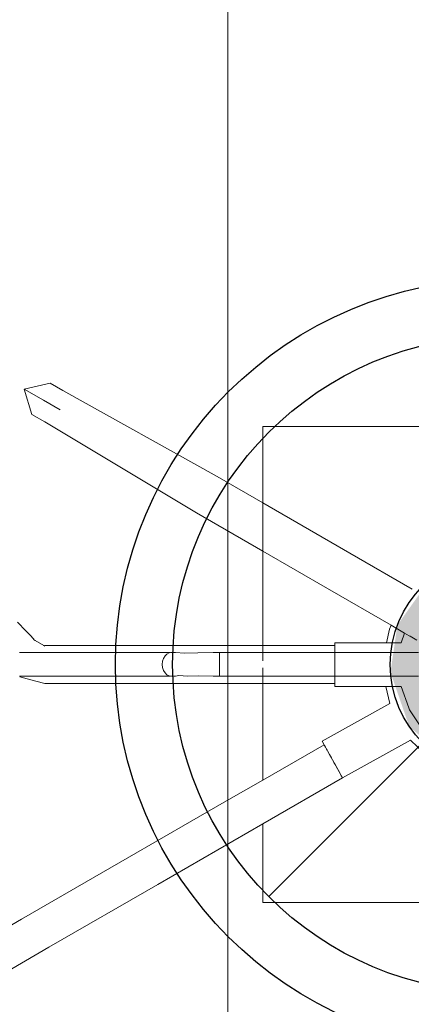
# Model space of a CAD drawing. Header units: millimetres. Extents: x 4477830 to 4478275, y -30323838 to -30323445.
# Tile 36 of 124: x 4477977.465 to 4477977.712, y -30323611.469 to -30323610.849. Entities that reach past the tile are written whole.
import ezdxf

# ---------------------------------------------------------------- set-up
doc = ezdxf.new("R2010")
doc.units = ezdxf.units.MM
doc.layers.add('ELE-SIMB-02', color=2, linetype='Continuous')
doc.layers.add('ELE-SIMB-04', color=4, linetype='Continuous')
doc.layers.add('IFC-Parede-Contorno', color=42, linetype='Continuous', lineweight=5)
doc.layers.add('PR-Captor', color=9, linetype='Continuous', lineweight=18)

msp = doc.modelspace()

# ---------------------------------------------------------------- hatches: boundary and pattern name
at = {"layer": 'ELE-SIMB-02', "linetype": 'Continuous'}
for points in [[(4477977.70288, -30323611.23035), (4477977.76912, -30323611.25385), (4477977.81385, -30323611.20267), (4477977.78739, -30323611.18821), (4477977.7559, -30323611.18651), (4477977.72321, -30323611.20175)], [(4477977.70288, -30323611.23035), (4477977.69851, -30323611.26019), (4477977.71035, -30323611.29426), (4477977.73764, -30323611.31784), (4477977.768, -30323611.32481), (4477977.768, -30323611.25513), (4477977.76912, -30323611.25385)]]:
    msp.add_hatch(color=2, dxfattribs=at).paths.add_polyline_path(points)

# ---------------------------------------------------------------- linework, layer by layer
at = {"layer": 'ELE-SIMB-02'}
msp.add_circle((4477977.768, -30323611.25513), 0.20688, dxfattribs=at)
at = {"layer": 'ELE-SIMB-04', "color": 4}
msp.add_line((4477977.768, -30323611.25513), (4477977.62171, -30323611.40142), dxfattribs=at)
for radius in [0.24288, 0.06968]:
    msp.add_circle((4477977.768, -30323611.25513), radius, dxfattribs=at)
at = {"layer": 'IFC-Parede-Contorno', "color": 8, "lineweight": 5}
msp.add_line((4477977.59596, -30323624.00398), (4477977.59596, -30323609.38779), dxfattribs=at)
at = {"layer": 'PR-Captor', "color": 5}
for p, q in [((4477977.48386, -30323611.07789), (4477977.46762, -30323611.08171)), ((4477977.49194, -30323611.08256), (4477977.48386, -30323611.07789)), ((4477977.47966, -30323611.08865), (4477977.46762, -30323611.08171)), ((4477977.46762, -30323611.08171), (4477977.47244, -30323611.09768)), ((4477977.58931, -30323611.13675), (4477977.49194, -30323611.08256)), ((4477977.49026, -30323611.09478), (4477977.47966, -30323611.08865)), ((4477977.47244, -30323611.09768), (4477977.48052, -30323611.10234)), ((4477977.48052, -30323611.10234), (4477977.57613, -30323611.15957)), ((4477977.618, -30323611.10513), (4477977.618, -30323611.15732)), ((4477977.67031, -30323611.10513), (4477977.618, -30323611.10513)), ((4477977.72786, -30323611.10513), (4477977.67031, -30323611.10513)), ((4477977.618, -30323611.15335), (4477977.58931, -30323611.13675)), ((4477977.67284, -30323611.18509), (4477977.618, -30323611.15335)), ((4477977.57613, -30323611.15957), (4477977.618, -30323611.18374)), ((4477977.618, -30323611.15732), (4477977.618, -30323611.21494)), ((4477977.618, -30323611.18374), (4477977.65888, -30323611.20734)), ((4477977.71219, -30323611.20777), (4477977.67284, -30323611.18509)), ((4477977.65888, -30323611.20734), (4477977.69894, -30323611.23047)), ((4477977.618, -30323611.21494), (4477977.618, -30323611.23512)), ((4477977.46854, -30323611.23393), (4477977.46338, -30323611.22861)), ((4477977.47113, -30323611.23658), (4477977.46854, -30323611.23393)), ((4477977.618, -30323611.23512), (4477977.618, -30323611.2359)), ((4477977.618, -30323611.2359), (4477977.618, -30323611.23607)), ((4477977.618, -30323611.23607), (4477977.618, -30323611.23732)), ((4477977.69796, -30323611.23284), (4477977.69601, -30323611.24157)), ((4477977.69894, -30323611.23047), (4477977.69796, -30323611.23284)), ((4477977.69894, -30323611.23047), (4477977.70739, -30323611.23534)), ((4477977.70739, -30323611.23534), (4477977.70521, -30323611.24157)), ((4477977.70739, -30323611.23534), (4477977.71037, -30323611.23707)), ((4477977.47371, -30323611.23924), (4477977.47113, -30323611.23658)), ((4477977.47458, -30323611.24014), (4477977.47335, -30323611.23944)), ((4477977.47985, -30323611.24313), (4477977.47458, -30323611.24014)), ((4477977.618, -30323611.23732), (4477977.618, -30323611.25281)), ((4477977.66332, -30323611.24157), (4477977.66332, -30323611.24313)), ((4477977.69601, -30323611.24157), (4477977.66332, -30323611.24157)), ((4477977.70521, -30323611.24157), (4477977.69601, -30323611.24157)), ((4477977.71037, -30323611.23707), (4477977.71067, -30323611.23724)), ((4477977.71067, -30323611.23724), (4477977.71095, -30323611.2374)), ((4477977.71095, -30323611.2374), (4477977.71519, -30323611.23985)), ((4477977.55856, -30323611.24767), (4477977.46464, -30323611.24767)), ((4477977.48057, -30323611.24354), (4477977.47985, -30323611.24313)), ((4477977.618, -30323611.24313), (4477977.48057, -30323611.24313)), ((4477977.55757, -30323611.24863), (4477977.55635, -30323611.24983)), ((4477977.559, -30323611.24788), (4477977.55757, -30323611.24863)), ((4477977.5594, -30323611.24767), (4477977.55856, -30323611.24767)), ((4477977.56029, -30323611.24767), (4477977.559, -30323611.24788)), ((4477977.55991, -30323611.24767), (4477977.5594, -30323611.24767)), ((4477977.56053, -30323611.24763), (4477977.56029, -30323611.24767)), ((4477977.56299, -30323611.24763), (4477977.56053, -30323611.24763)), ((4477977.56862, -30323611.24798), (4477977.56299, -30323611.24763)), ((4477977.57704, -30323611.24794), (4477977.56862, -30323611.24798)), ((4477977.58663, -30323611.24763), (4477977.57704, -30323611.24794)), ((4477977.59063, -30323611.24763), (4477977.58663, -30323611.24763)), ((4477977.59063, -30323611.24767), (4477977.59063, -30323611.24763)), ((4477977.618, -30323611.24767), (4477977.59063, -30323611.24767)), ((4477977.59063, -30323611.24767), (4477977.59063, -30323611.24863)), ((4477977.59063, -30323611.24788), (4477977.59063, -30323611.24767)), ((4477977.59063, -30323611.24863), (4477977.59063, -30323611.24788)), ((4477977.59063, -30323611.24863), (4477977.59063, -30323611.25072)), ((4477977.59063, -30323611.24983), (4477977.59063, -30323611.24863)), ((4477977.66332, -30323611.24313), (4477977.618, -30323611.24313)), ((4477977.66332, -30323611.24767), (4477977.618, -30323611.24767)), ((4477977.66332, -30323611.24313), (4477977.66332, -30323611.24767)), ((4477977.66332, -30323611.24354), (4477977.66332, -30323611.24313)), ((4477977.66332, -30323611.24474), (4477977.66332, -30323611.24354)), ((4477977.66332, -30323611.24664), (4477977.66332, -30323611.24474)), ((4477977.66332, -30323611.24754), (4477977.66332, -30323611.24664)), ((4477977.66332, -30323611.24763), (4477977.66332, -30323611.24754)), ((4477977.66332, -30323611.24767), (4477977.66332, -30323611.24763)), ((4477977.69464, -30323611.24767), (4477977.66332, -30323611.24767)), ((4477977.66332, -30323611.24767), (4477977.66332, -30323611.25388)), ((4477977.70898, -30323611.24767), (4477977.69464, -30323611.24767)), ((4477977.71622, -30323611.24767), (4477977.70898, -30323611.24767)), ((4477977.55482, -30323611.25318), (4477977.55462, -30323611.25513)), ((4477977.55541, -30323611.25138), (4477977.55482, -30323611.25318)), ((4477977.55635, -30323611.24983), (4477977.55541, -30323611.25138)), ((4477977.59063, -30323611.25138), (4477977.59063, -30323611.24983)), ((4477977.59063, -30323611.25072), (4477977.59063, -30323611.25358)), ((4477977.59063, -30323611.25318), (4477977.59063, -30323611.25138)), ((4477977.59063, -30323611.25513), (4477977.59063, -30323611.25318)), ((4477977.59063, -30323611.25358), (4477977.59063, -30323611.25669)), ((4477977.66332, -30323611.25388), (4477977.66332, -30323611.26259)), ((4477977.55462, -30323611.25513), (4477977.55482, -30323611.25707)), ((4477977.55482, -30323611.25707), (4477977.55541, -30323611.25888)), ((4477977.55541, -30323611.25888), (4477977.55635, -30323611.26043)), ((4477977.55635, -30323611.26043), (4477977.55757, -30323611.26162)), ((4477977.59063, -30323611.25707), (4477977.59063, -30323611.25513)), ((4477977.59063, -30323611.25669), (4477977.59063, -30323611.25954)), ((4477977.59063, -30323611.25888), (4477977.59063, -30323611.25707)), ((4477977.59063, -30323611.26043), (4477977.59063, -30323611.25888)), ((4477977.59063, -30323611.25954), (4477977.59063, -30323611.26162)), ((4477977.59063, -30323611.26162), (4477977.59063, -30323611.26043)), ((4477977.618, -30323611.25737), (4477977.618, -30323611.2953)), ((4477977.46465, -30323611.26259), (4477977.55991, -30323611.26259)), ((4477977.46479, -30323611.26296), (4477977.47492, -30323611.26564)), ((4477977.47492, -30323611.26564), (4477977.48057, -30323611.26713)), ((4477977.48057, -30323611.26713), (4477977.618, -30323611.26713)), ((4477977.55757, -30323611.26162), (4477977.559, -30323611.26237)), ((4477977.559, -30323611.26237), (4477977.56053, -30323611.26263)), ((4477977.56053, -30323611.26263), (4477977.56299, -30323611.26263)), ((4477977.56299, -30323611.26263), (4477977.56499, -30323611.26204)), ((4477977.56499, -30323611.26204), (4477977.57058, -30323611.2626)), ((4477977.57058, -30323611.2626), (4477977.57776, -30323611.26238)), ((4477977.57776, -30323611.26238), (4477977.58663, -30323611.26263)), ((4477977.58663, -30323611.26263), (4477977.59063, -30323611.26263)), ((4477977.59063, -30323611.26162), (4477977.59063, -30323611.26259)), ((4477977.59063, -30323611.26237), (4477977.59063, -30323611.26162)), ((4477977.59063, -30323611.26259), (4477977.59063, -30323611.26237)), ((4477977.59063, -30323611.26259), (4477977.618, -30323611.26259)), ((4477977.59063, -30323611.26263), (4477977.59063, -30323611.26259)), ((4477977.618, -30323611.26259), (4477977.66332, -30323611.26259)), ((4477977.618, -30323611.26713), (4477977.66332, -30323611.26713)), ((4477977.66332, -30323611.26259), (4477977.66332, -30323611.26113)), ((4477977.66332, -30323611.26259), (4477977.70744, -30323611.26259)), ((4477977.66332, -30323611.26259), (4477977.66332, -30323611.26713)), ((4477977.66332, -30323611.26263), (4477977.66332, -30323611.26259)), ((4477977.66332, -30323611.26361), (4477977.66332, -30323611.26263)), ((4477977.66332, -30323611.26552), (4477977.66332, -30323611.26361)), ((4477977.66332, -30323611.26672), (4477977.66332, -30323611.26552)), ((4477977.66332, -30323611.26713), (4477977.66332, -30323611.26672)), ((4477977.66332, -30323611.26713), (4477977.66332, -30323611.26901)), ((4477977.70744, -30323611.26259), (4477977.70898, -30323611.26259)), ((4477977.70898, -30323611.26259), (4477977.71039, -30323611.26259)), ((4477977.71039, -30323611.26259), (4477977.71621, -30323611.26259)), ((4477977.66332, -30323611.26901), (4477977.69557, -30323611.26901)), ((4477977.69557, -30323611.26901), (4477977.70529, -30323611.26901)), ((4477977.69557, -30323611.26901), (4477977.69803, -30323611.27984)), ((4477977.70529, -30323611.26901), (4477977.71006, -30323611.28248)), ((4477977.69803, -30323611.27984), (4477977.6554, -30323611.30347)), ((4477977.71006, -30323611.28248), (4477977.71055, -30323611.28387)), ((4477977.71055, -30323611.28387), (4477977.71801, -30323611.29508)), ((4477977.618, -30323611.2953), (4477977.618, -30323611.328)), ((4477977.6554, -30323611.30347), (4477977.65666, -30323611.30574)), ((4477977.66828, -30323611.32671), (4477977.71109, -30323611.30298)), ((4477977.71109, -30323611.30298), (4477977.72435, -30323611.31549)), ((4477977.65666, -30323611.30574), (4477977.618, -30323611.328)), ((4477977.65666, -30323611.30574), (4477977.66828, -30323611.32671)), ((4477977.65697, -30323611.30631), (4477977.65666, -30323611.30574)), ((4477977.6575, -30323611.30727), (4477977.65697, -30323611.30631)), ((4477977.65822, -30323611.30857), (4477977.6575, -30323611.30727)), ((4477977.65857, -30323611.30919), (4477977.65822, -30323611.30857)), ((4477977.66013, -30323611.31201), (4477977.65925, -30323611.31042)), ((4477977.66124, -30323611.31401), (4477977.66013, -30323611.31201)), ((4477977.66197, -30323611.31533), (4477977.66124, -30323611.31401)), ((4477977.66354, -30323611.31816), (4477977.66283, -30323611.31688)), ((4477977.66463, -30323611.32013), (4477977.66354, -30323611.31816)), ((4477977.66564, -30323611.32194), (4477977.66463, -30323611.32013)), ((4477977.66652, -30323611.32354), (4477977.66564, -30323611.32194)), ((4477977.618, -30323611.328), (4477977.59364, -30323611.34202)), ((4477977.618, -30323611.35559), (4477977.66822, -30323611.3266)), ((4477977.66724, -30323611.32484), (4477977.66652, -30323611.32354)), ((4477977.6675, -30323611.32531), (4477977.66724, -30323611.32484)), ((4477977.66778, -30323611.32581), (4477977.6675, -30323611.32531)), ((4477977.66804, -30323611.32628), (4477977.66778, -30323611.32581)), ((4477977.66811, -30323611.32641), (4477977.66804, -30323611.32628)), ((4477977.66812, -30323611.32643), (4477977.66811, -30323611.32641)), ((4477977.66816, -30323611.32649), (4477977.66812, -30323611.32643)), ((4477977.59364, -30323611.34202), (4477977.53243, -30323611.3773)), ((4477977.55182, -30323611.39379), (4477977.618, -30323611.35559)), ((4477977.618, -30323611.35559), (4477977.618, -30323611.40513)), ((4477977.53243, -30323611.3773), (4477977.46584, -30323611.41574)), ((4477977.48314, -30323611.43344), (4477977.55182, -30323611.39379)), ((4477977.618, -30323611.40513), (4477977.67018, -30323611.40513)), ((4477977.67018, -30323611.40513), (4477977.72774, -30323611.40513)), ((4477977.46584, -30323611.41574), (4477977.39442, -30323611.45697)), ((4477977.38692, -30323611.489), (4477977.48314, -30323611.43344))]:
    msp.add_line(p, q, dxfattribs=at)

doc.saveas('drawing.dxf')
